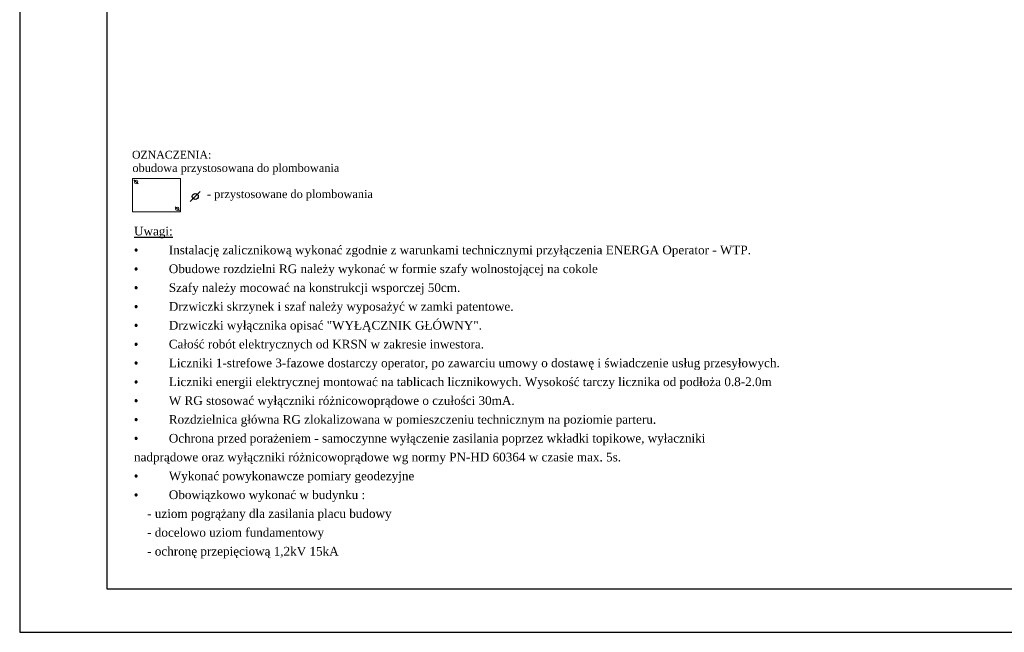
# Model space of a CAD drawing. Header units: millimetres. Extents: x 262469 to 275208, y -32539 to 9411.
# Tile 36 of 256: x 266739 to 268550, y -25147 to -24019. Entities that reach past the tile are written whole.
import ezdxf

# ---------------------------------------------------------------- set-up
doc = ezdxf.new("R2010")
doc.units = ezdxf.units.MM
doc.header["$LTSCALE"] = 100
doc.layers.add('$ ele elektryka', color=1, linetype='Continuous', lineweight=30)
doc.layers.add('$ IE_Schematy', color=7, linetype='Continuous', lineweight=0)
doc.layers.add('$ IE TABELA', color=7, linetype='Continuous')
doc.layers.add('$ IE_Opis', color=7, linetype='Continuous')
doc.styles.add('1. Elektrobau_02.2024', font='times.ttf')

# ---------------------------------------------------------------- blocks, each defined once
blk = doc.blocks.new('a3eee')
at = {"layer": '$ IE TABELA'}
for p, q in [((19730.8, 4176.8), (19730.8, 1206.8)), ((19890.8, 4096.8), (19890.8, 1286.8)), ((19890.8, 1286.8), (23840.8, 1286.8)), ((19730.8, 1206.8), (23930.8, 1206.8))]:
    blk.add_line(p, q, dxfattribs=at)

msp = doc.modelspace()

# ---------------------------------------------------------------- linework, layer by layer
at = {"layer": '$ ele elektryka', "color": 7, "linetype": 'Continuous', "lineweight": 30}
msp.add_line((267071.1, -24335), (267052.7, -24353.4), dxfattribs=at)
msp.add_circle((267061.9, -24344.2), 5.5, dxfattribs=at)
at = {"layer": '$ IE_Schematy', "color": 7}
for p, q in [((266957, -24320.9), (266949, -24313.4)), ((267032.6, -24370.6), (267024.6, -24363.1))]:
    msp.add_line(p, q, dxfattribs=at)
msp.add_lwpolyline([(267034.9, -24311.4), (267034.9, -24372.7), (266946.1, -24372.7), (266946.1, -24311.4)], close=True, dxfattribs=at)
for centre in [(266953, -24317.2), (267028.6, -24366.9)]:
    msp.add_circle(centre, 3.15, dxfattribs=at)

# ---------------------------------------------------------------- block references
at = {"layer": '$ IE TABELA', "color": 7}
msp.add_blockref('a3eee', (247008.1, -26353.6), dxfattribs=at)

# ---------------------------------------------------------------- texts
at = {"layer": '$ IE_Opis', "color": 7, "style": '1. Elektrobau_02.2024'}
for s, p in [('obudowa przystosowana do plombowania', (266946.2, -24299.1)), ('- przystosowane do plombowania', (267083.5, -24347.2))]:
    msp.add_text(s, height=15, dxfattribs=at).set_placement(p)
at = {"layer": '$ IE_Opis', "color": 7, "insert": (266949.2, -24400), "char_height": 16, "width": 1136.617, "attachment_point": 1, "style": '1. Elektrobau_02.2024'}
msp.add_mtext('\\pxsm1.3;{\\LUwagi:\\P\\pi-1,l1,t3;}{\\fSymbol|b0|i0|c2|p18;·^I}Instalację zalicznikową wykonać zgodnie z warunkami technicznymi przyłączenia ENERGA Operator - WTP.\\P{\\fSymbol|b0|i0|c2|p18;·^I}Obudowe rozdzielni RG należy wykonać w formie szafy wolnostojącej na cokole\\P{\\fSymbol|b0|i0|c2|p18;·^I}Szafy należy mocować na konstrukcji wsporczej 50cm.\\P{\\fSymbol|b0|i0|c2|p18;·^I}Drzwiczki skrzynek i szaf należy wyposażyć w zamki patentowe.\\P{\\fSymbol|b0|i0|c2|p18;·^I}Drzwiczki wyłącznika opisać "WYŁĄCZNIK GŁÓWNY".\\P{\\fSymbol|b0|i0|c2|p18;·^I}Całość robót elektrycznych od KRSN w zakresie inwestora.\\P{\\fSymbol|b0|i0|c2|p18;·^I}Liczniki 1-strefowe 3-fazowe dostarczy operator, po zawarciu umowy o dostawę i świadczenie usług przesyłowych.\\P{\\C0;{\\fSymbol|b0|i0|c2|p18;·^I}Liczniki energii elektrycznej montować na tablicach licznikowych. Wysokość tarczy licznika od podłoża 0.8-2.0m}\\P{\\fSymbol|b0|i0|c2|p18;·^I}W RG stosować wyłączniki różnicowoprądowe o czułości 30mA.\\P{\\C0;{\\fSymbol|b0|i0|c2|p18;·^I}Rozdzielnica główna RG zlokalizowana w pomieszczeniu technicznym na poziomie parteru. }\\P{\\C0;{\\fSymbol|b0|i0|c2|p18;·^I}Ochrona przed porażeniem - samoczynne wyłączenie zasilania poprzez wkładki topikowe, wyłaczniki nadprądowe oraz wyłączniki różnicowoprądowe wg normy PN-HD 60364} w czasie max. 5s.\\P{\\fSymbol|b0|i0|c2|p18;·^I}Wykonać powykonawcze pomiary geodezyjne\\P{\\fSymbol|b0|i0|c2|p18;·^I}Obowiązkowo wykonać w budynku : \\P\\pi0,l0,tz;    - uziom pogrążany dla zasilania placu budowy\\P    - docelowo uziom fundamentowy\\P    - ochronę przepięciową 1,2kV 15kA', dxfattribs=at)
at = {"layer": '$ IE_Schematy', "color": 7, "style": '1. Elektrobau_02.2024'}
msp.add_text('OZNACZENIA:', height=14.364, dxfattribs=at).set_placement((266945.5, -24274.5))

doc.saveas('drawing.dxf')
